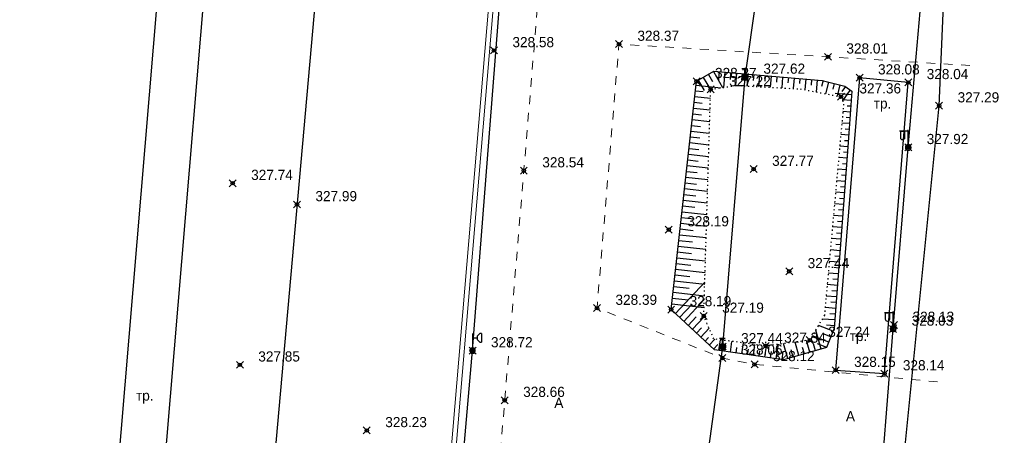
# Model space of a CAD drawing. Header units: metres. Extents: x 705573 to 711566, y 4301675 to 4311183.
# Tile 225 of 256: x 708246 to 708331, y 4310242 to 4310278. Entities that reach past the tile are written whole.
import ezdxf

# ---------------------------------------------------------------- set-up
doc = ezdxf.new("R2010")
doc.units = ezdxf.units.M
doc.header["$LTSCALE"] = 0.5
doc.header["$PDMODE"] = 35
doc.header["$PDSIZE"] = 0.3
for name, pattern in [('Auto_Street_NotBorder_Line_m1', [3, 1.5, -1.5]), ('ДОРОГИ_СТРОЯЩ', [9, 8, -1]), ('Контура низ откосов  Штриховая 0.1-0.5 - - - - - - -', [0.6, 0.1, -0.5])]:
    doc.linetypes.add(name, pattern=pattern)
for name, color, linetype in [('(004) Точки рельефа', 7, 'Continuous'), ('(013) Газ', 30, 'ИК_Газопровод -------г--------'), ('(016) Кабель', 1, 'Continuous'), ('(019) Связь', 3, 'ИК_КАБ_СВЯЗИ'), ('(022) Возд. Линии', 7, 'Continuous'), ('(025) Дорога', 7, 'Continuous'), ('(035) Откосы', 7, 'Continuous')]:
    doc.layers.add(name, color=color, linetype=linetype)
doc.layers.add('AUTO#_ROADS_EXIST_L', color=7, linetype='Continuous', lineweight=15, true_color=0x000000)
doc.styles.add('BM-431', font='txt')
doc.styles.add('D-431', font='txt')
doc.styles.add('S', font='txtwr', dxfattribs={"oblique": 15})
doc.styles.get("Standard").update_dxf_attribs({"font": 'times.ttf'})
doc.linetypes.add('GAZ_VOZDUSH', pattern='A,1,-2,["~",Standard,S=3,R=0,X=-1.5,Y=-1.5],-1,10', length=14)
doc.linetypes.add('ИК_Газопровод -------г--------', pattern='A,9,-0.6,["Г",Standard,S=1.2,R=0,X=0,Y=-0.6],-1.2', length=10.8)
doc.linetypes.add('ИК_КАБ_СВЯЗИ', pattern='A,4,["o",Standard,S=0.5,R=0,X=0,Y=-0.125],4,-2', length=10)
doc.linetypes.add('ИК_Э_КАБ_ВН', pattern='A,8,-2,["<<",Standard,S=1,R=0,X=0,Y=-0.5],8,[">>",Standard,S=1,R=0,X=-1,Y=-0.5],-2', length=20)
doc.linetypes.add('ИК_Э_КАБ_НН', pattern='A,8,-2,["<",Standard,S=1,R=0,X=0,Y=-0.5],8,[">",Standard,S=1,R=0,X=-0.5,Y=-0.5],-2', length=20)

# ---------------------------------------------------------------- blocks, each defined once
blk = doc.blocks.new('*X15')
at = {"color": 0}
for p, q in [((9.5, 5.08), (10.49, 5.08)), ((9.51, 5.12), (10.48, 5.12)), ((9.51, 5.11), (10.48, 5.11)), ((9.51, 5.1), (10.48, 5.1)), ((9.51, 5.09), (10.49, 5.09)), ((9.52, 5.16), (10.47, 5.16)), ((9.52, 5.15), (10.47, 5.15)), ((9.52, 5.14), (10.47, 5.14)), ((9.52, 5.13), (10.48, 5.13)), ((9.53, 5.18), (10.46, 5.18)), ((9.53, 5.17), (10.46, 5.17)), ((9.54, 5.2), (10.45, 5.2)), ((9.54, 5.19), (10.46, 5.19)), ((9.55, 5.22), (10.44, 5.22)), ((9.55, 5.21), (10.45, 5.21)), ((9.56, 5.24), (10.43, 5.24)), ((9.56, 5.23), (10.44, 5.23)), ((9.57, 5.26), (10.42, 5.26)), ((9.57, 5.25), (10.43, 5.25)), ((9.58, 5.27), (10.41, 5.27)), ((9.59, 5.29), (10.4, 5.29)), ((9.59, 5.28), (10.41, 5.28)), ((9.6, 5.3), (10.39, 5.3)), ((9.61, 5.31), (10.38, 5.31)), ((9.62, 5.32), (10.37, 5.32)), ((9.63, 5.33), (10.37, 5.33)), ((9.64, 5.34), (10.36, 5.34)), ((9.65, 5.35), (10.35, 5.35)), ((9.66, 5.36), (10.34, 5.36)), ((9.67, 5.37), (10.32, 5.37)), ((9.68, 5.38), (10.31, 5.38)), ((9.69, 5.39), (10.3, 5.39)), ((9.71, 5.4), (10.29, 5.4)), ((9.72, 5.41), (10.27, 5.41)), ((9.74, 5.42), (10.26, 5.42)), ((9.75, 5.43), (10.24, 5.43)), ((9.77, 5.44), (10.22, 5.44)), ((9.79, 5.45), (10.2, 5.45)), ((9.82, 5.46), (10.18, 5.46)), ((9.85, 5.47), (10.15, 5.47)), ((9.88, 5.48), (10.11, 5.48)), ((9.94, 5.49), (10.05, 5.49)), ((9.5, 5.07), (10.49, 5.07)), ((9.5, 5.06), (10.49, 5.06)), ((9.5, 5.05), (10.49, 5.05)), ((9.5, 5.04), (10.49, 5.04)), ((9.5, 5.03), (10.49, 5.03)), ((9.5, 5.02), (10.5, 5.02)), ((9.5, 5.01), (10.5, 5.01)), ((9.5, 5), (10.5, 5)), ((9.5, 4.99), (10.5, 4.99)), ((9.5, 4.98), (10.5, 4.98)), ((9.5, 4.97), (10.5, 4.97)), ((9.5, 4.96), (10.49, 4.96)), ((9.5, 4.95), (10.49, 4.95)), ((9.5, 4.94), (10.49, 4.94)), ((9.5, 4.93), (10.49, 4.93)), ((9.5, 4.92), (10.49, 4.92)), ((9.5, 4.91), (10.49, 4.91)), ((9.5, 4.9), (10.49, 4.9)), ((9.51, 4.89), (10.49, 4.89)), ((9.51, 4.88), (10.48, 4.88)), ((9.51, 4.87), (10.48, 4.87)), ((9.51, 4.86), (10.48, 4.86)), ((9.52, 4.85), (10.48, 4.85)), ((9.52, 4.84), (10.47, 4.84)), ((9.52, 4.83), (10.47, 4.83)), ((9.53, 4.82), (10.47, 4.82)), ((9.53, 4.81), (10.46, 4.81)), ((9.53, 4.8), (10.46, 4.8)), ((9.54, 4.79), (10.45, 4.79)), ((9.54, 4.78), (10.45, 4.78)), ((9.55, 4.77), (10.44, 4.77)), ((9.55, 4.76), (10.44, 4.76)), ((9.56, 4.75), (10.43, 4.75)), ((9.56, 4.74), (10.43, 4.74)), ((9.57, 4.73), (10.42, 4.73)), ((9.58, 4.72), (10.41, 4.72)), ((9.58, 4.71), (10.41, 4.71)), ((9.59, 4.7), (10.4, 4.7)), ((9.6, 4.69), (10.39, 4.69)), ((9.61, 4.68), (10.39, 4.68)), ((9.61, 4.67), (10.38, 4.67)), ((9.62, 4.66), (10.37, 4.66)), ((9.63, 4.65), (10.36, 4.65)), ((9.64, 4.64), (10.35, 4.64)), ((9.65, 4.63), (10.34, 4.63)), ((9.66, 4.62), (10.33, 4.62)), ((9.67, 4.61), (10.32, 4.61)), ((9.69, 4.6), (10.31, 4.6)), ((9.7, 4.59), (10.29, 4.59)), ((9.71, 4.58), (10.28, 4.58)), ((9.73, 4.57), (10.26, 4.57)), ((9.75, 4.56), (10.25, 4.56)), ((9.76, 4.55), (10.23, 4.55)), ((9.78, 4.54), (10.21, 4.54)), ((9.81, 4.53), (10.18, 4.53)), ((9.83, 4.52), (10.16, 4.52)), ((9.87, 4.51), (10.12, 4.51)), ((9.91, 4.5), (10.08, 4.5))]:
    blk.add_line(p, q, dxfattribs=at)
blk = doc.blocks.new('I01070')
at = {"color": 0}
blk.add_circle((0.05, 0.03), 0.5, dxfattribs=at)
blk.add_blockref('*X15', (-9.95, -4.96), dxfattribs=at)
blk = doc.blocks.new('I0195')
at = {"layer": '(016) Кабель', "color": 0, "linetype": 'ИК_Э_КАБ_ВН'}
for p, q in [((-0.275, 0.74), (0.225, 0.74)), ((-0.025, 0.24), (-0.025, 0.74))]:
    blk.add_line(p, q, dxfattribs=at)
at = {"layer": '(016) Кабель', "color": 0, "linetype": 'ИК_Э_КАБ_ВН', "xscale": 0.5, "yscale": 0.5, "zscale": 0.5}
blk.add_blockref('I01070', (-0.025, -0.01), dxfattribs=at)
blk = doc.blocks.new('U1111')
for p, q in [((0.1, 0.45), (0.1, 2.95)), ((0.1, 2.2), (0.85, 2.2)), ((1.28934, 2.95), (0.85, 2.51066)), ((0.85, 2.51066), (0.85, 1.88934)), ((0.85, 1.88934), (1.28934, 1.45)), ((1.6, 2.95), (1.28934, 2.95)), ((1.6, 2.95), (1.6, 1.45)), ((0, 0.05), (0.1, 0.05)), ((0, -0.05), (0, 0.05)), ((0.1, 0.05), (0.1, -0.05)), ((1.28934, 1.45), (1.6, 1.45)), ((0.1, -0.05), (0, -0.05))]:
    blk.add_line(p, q)
blk.add_lwpolyline([(0.55, 0), (0.3, 0.433013), (-0.2, 0.433013), (-0.45, 0), (-0.2, -0.433013), (0.3, -0.433013)], close=True)
at = {"color": 4, "style": 'S', "oblique": 15}
blk.add_attdef('Z', (1.142936, -1.391276), '', height=2, dxfattribs=at)
blk = doc.blocks.new('f')
at = {"layer": '(022) Возд. Линии'}
for points in [[(0, 0.25), (0, 1.5)], [(0, 1.4), (0.75, 1.4)]]:
    blk.add_lwpolyline(points, dxfattribs=at)
blk.add_lwpolyline([(0.4875, 0.65), (0.4875, 0.65, 0.4142136), (0.65, 0.8125), (0.65, 1.4), (0.325, 1.4), (0.325, 0.8125, 0.4142136)], format="xyb", close=True, dxfattribs=at)
blk.add_circle((0, 0), 0.25, dxfattribs=at)

msp = doc.modelspace()

# ---------------------------------------------------------------- linework, layer by layer
at = {"layer": '(013) Газ', "linetype": 'GAZ_VOZDUSH', "elevation": 325.111, "flags": 128}
msp.add_lwpolyline([(708293.165, 4309888.333), (708293.434, 4309892.819), (708297.716, 4309952.735), (708299.668, 4309975.352), (708302.24, 4310005.239), (708309.527, 4310099.735), (708316.081, 4310172.219), (708316.824, 4310184.222), (708322.062, 4310238.184), (708325.306, 4310270.621), (708325.824, 4310282.589), (708330.36, 4310335.873), (708333.801, 4310369.809), (708336.798, 4310397.689), (708339.728, 4310444.647), (708351.364, 4310581.809), (708352.677, 4310593.824)], dxfattribs=at)
at = {"layer": '(016) Кабель', "linetype": 'ИК_Э_КАБ_НН', "flags": 128}
for points, elevation in [([(708148.162, 4308651.703), (708151.497, 4308692.413), (708155.946, 4308744.121), (708160.092, 4308792.083), (708165.82, 4308866.029), (708169.045, 4308905.959), (708172.399, 4308947.612), (708175.762, 4308988.142), (708178.982, 4309025.586), (708182.201, 4309063.201), (708185.813, 4309103.866), (708189.128, 4309144.32), (708192.281, 4309183.205), (708195.859, 4309224.798), (708198.741, 4309260.796), (708202.87, 4309309.735), (708206.45, 4309354.347), (708209.623, 4309392.715), (708213.998, 4309431.241), (708217.888, 4309470.551), (708222.285, 4309519.973), (708227.646, 4309584.985), (708230.7, 4309620.035), (708233.599, 4309650.662), (708236.608, 4309686.642), (708239.917, 4309725.258), (708242.964, 4309758.871), (708245.88, 4309791.491), (708249.037, 4309830.224), (708251.639, 4309862.09), (708254.553, 4309895.438), (708258.525, 4309939.873), (708262.105, 4309983.745), (708265.007, 4310017.023), (708267.691, 4310050.026), (708270.438, 4310083.372), (708274.286, 4310124.617), (708277.622, 4310164.745), (708280.245, 4310192.848), (708282.134, 4310214.069), (708285.192, 4310249.54), (708287.519, 4310279.257), (708289.716, 4310303.87), (708292.577, 4310337.274), (708295.609, 4310373.419), (708298.169, 4310403.778), (708301.105, 4310436.102), (708303.908, 4310468.222), (708306.247, 4310494.557), (708309.271, 4310529.231), (708312.329, 4310564.702), (708314.656, 4310594.419), (708316.853, 4310619.032), (708319.714, 4310652.436), (708322.746, 4310688.581), (708325.306, 4310718.94), (708328.242, 4310751.264), (708331.045, 4310783.384), (708331.607, 4310789.716), (708333.7, 4310812.99), (708337.044, 4310851.183), (708340.044, 4310884.75)], 325.947), ([(708249.985, 4309448.254), (708250.82, 4309461.228), (708251.559, 4309472.595), (708252.37, 4309485.216), (708253.053, 4309496.006), (708253.787, 4309508.813), (708254.637, 4309521.637), (708255.635, 4309538.104), (708256.598, 4309553.522), (708257.467, 4309567.873), (708258.354, 4309582.746), (708259.411, 4309598.842), (708260.336, 4309614.66), (708261.397, 4309630.444), (708264.541, 4309650.757), (708266.176, 4309665.809), (708267.362, 4309680.25), (708268.374, 4309695.795), (708269.845, 4309708.973), (708271.828, 4309722.112), (708273.674, 4309736.299), (708275.505, 4309750.056), (708277.38, 4309764.169), (708281.752, 4309793.372), (708283.598, 4309807.831), (708285.41, 4309822.081), (708287.069, 4309840.641), (708288.446, 4309855.733), (708289.84, 4309870.633), (708291.182, 4309885.312), (708292.537, 4309900.559), (708294.032, 4309916.058), (708295.507, 4309930.435), (708296.078, 4309944.839), (708297.37, 4309960.078), (708298.657, 4309975.432), (708299.851, 4309990.429), (708301.076, 4310005.494), (708302.334, 4310020.38), (708303.538, 4310035.456), (708306.01, 4310065.799), (708308.439, 4310096.035), (708310.925, 4310126.293), (708314.819, 4310172.204), (708316.066, 4310188.572), (708317.423, 4310204.653), (708318.736, 4310219.739), (708319.999, 4310234.38), (708321.351, 4310251.404), (708322.651, 4310267.033), (708323.922, 4310281.675), (708325.202, 4310294.856), (708326.515, 4310309.658), (708327.984, 4310325.438), (708329.163, 4310339.642), (708330.365, 4310354.664), (708331.555, 4310369.683), (708332.679, 4310383.855), (708333.897, 4310399.486), (708335.115, 4310414.632), (708336.225, 4310429.516), (708337.469, 4310444.596), (708338.545, 4310458.92), (708339.663, 4310474.152), (708340.941, 4310489.457), (708342.079, 4310504.503), (708343.178, 4310519.207), (708344.309, 4310533.966), (708345.452, 4310549.009), (708346.637, 4310563.701), (708347.806, 4310578.667), (708349.626, 4310594.212), (708351.153, 4310608.621), (708352.719, 4310623.441), (708355.709, 4310653.818), (708356.969, 4310668.51), (708358.286, 4310683.336), (708359.517, 4310698.096), (708360.786, 4310713.241), (708362.123, 4310728.187), (708363.033, 4310739.626), (708364.289, 4310753.037), (708365.798, 4310768.681), (708367.145, 4310784.563), (708368.419, 4310800.656), (708369.713, 4310816.346), (708373.887, 4310867.757)], 326.892)]:
    msp.add_lwpolyline(points, dxfattribs=dict(at, elevation=elevation))
at = {"layer": '(019) Связь', "flags": 128}
for points, elevation in [([(708317.145, 4310790.996), (708301.016, 4310609.687), (708256.741, 4310111.973), (708241.57, 4309932.293), (708189.214, 4309312.333), (708166.334, 4308981.07), (708160.318, 4308915.535), (708146.619, 4308758.228), (708137.034, 4308632.496), (708137.034, 4308632.496), (708137.034, 4308632.496), (708136.895, 4308567.223), (708136.888, 4308563.897)], 324.811), ([(708153.006, 4308571.818), (708156.993, 4308609.509), (708156.993, 4308609.509), (708174.147, 4308666.959), (708174.323, 4308670.733), (708195.362, 4308919.928), (708204.073, 4309029.859), (708218.911, 4309205.253), (708226.164, 4309224.91), (708236.601, 4309425.449), (708237.563, 4309445.941), (708241.532, 4309518.706), (708251.542, 4309611.078), (708253.161, 4309631.293), (708257.428, 4309700.42), (708258.881, 4309712.256), (708269.326, 4309836.622), (708270.394, 4309849.381), (708278.265, 4309932.284), (708280.616, 4309944.696), (708295.324, 4310108.263), (708303.766, 4310173.623), (708303.348, 4310191.009), (708305.187, 4310238.893), (708306.696, 4310249.894), (708308.615, 4310273.087), (708309.889, 4310281.813), (708320.552, 4310401.57), (708321.594, 4310412.943), (708336.888, 4310582.457), (708345.287, 4310694.486), (708346.981, 4310695.558), (708355.083, 4310696.931), (708358.134, 4310696.437)], 325.726)]:
    msp.add_lwpolyline(points, dxfattribs=dict(at, elevation=elevation))
at = {"layer": '(025) Дорога', "flags": 128}
for points, elevation in [([(708253.325, 4310173.436), (708258.254, 4310233.962), (708264.132, 4310304.061), (708268.683, 4310357.49), (708272.947, 4310407.999), (708275.637, 4310448.81), (708271.645, 4310449.073), (708268.959, 4310408.299), (708264.698, 4310357.829), (708260.146, 4310304.398), (708254.268, 4310234.296), (708249.661, 4310173.32)], 325.947), ([(708316.408, 4310247.855), (708320.603, 4310247.559), (708322.651, 4310272.625), (708318.468, 4310273.031), (708316.408, 4310247.855)], 328.146)]:
    msp.add_lwpolyline(points, dxfattribs=dict(at, elevation=elevation))
at = {"layer": '(035) Откосы'}
for p, q in [((708304.601, 4310272.807, 328.194), (708305.117, 4310271.916, 328.194)), ((708305.032, 4310273.057, 328.194), (708305.635, 4310272.015, 328.194)), ((708305.463, 4310273.306, 328.194), (708305.813, 4310272.703, 328.194)), ((708305.895, 4310273.556, 328.194), (708306.689, 4310272.184, 328.194)), ((708306.384, 4310273.547, 328.194), (708306.324, 4310272.831, 328.194)), ((708306.881, 4310273.505, 328.194), (708306.771, 4310272.197, 328.194)), ((708307.378, 4310273.463, 328.194), (708307.328, 4310272.871, 328.194)), ((708307.874, 4310273.422, 328.194), (708307.786, 4310272.369, 328.194)), ((708308.371, 4310273.38, 328.194), (708308.328, 4310272.861, 328.194)), ((708308.868, 4310273.338, 328.194), (708308.782, 4310272.315, 328.194)), ((708309.365, 4310273.296, 328.194), (708309.322, 4310272.792, 328.194)), ((708309.861, 4310273.254, 328.194), (708309.778, 4310272.262, 328.194)), ((708310.358, 4310273.213, 328.194), (708310.317, 4310272.724, 328.194)), ((708310.855, 4310273.171, 328.194), (708310.774, 4310272.208, 328.194)), ((708311.352, 4310273.129, 328.194), (708311.312, 4310272.655, 328.194)), ((708311.848, 4310273.087, 328.194), (708311.77, 4310272.154, 328.194)), ((708312.345, 4310273.046, 328.194), (708312.306, 4310272.586, 328.194)), ((708312.842, 4310273.004, 328.194), (708312.766, 4310272.1, 328.194)), ((708313.338, 4310272.962, 328.194), (708313.301, 4310272.518, 328.194)), ((708313.835, 4310272.92, 328.194), (708313.757, 4310271.991, 328.194)), ((708314.332, 4310272.878, 328.194), (708314.29, 4310272.387, 328.194)), ((708314.829, 4310272.837, 328.194), (708314.741, 4310271.8, 328.194)), ((708315.324, 4310272.785, 328.194), (708315.19, 4310272.262, 328.194)), ((708304.413, 4310272.398, 328.194), (708306.546, 4310272.161, 328.194)), ((708315.807, 4310272.661, 328.194), (708315.547, 4310271.645, 328.194)), ((708316.29, 4310272.538, 328.194), (708316.164, 4310272.044, 328.194)), ((708316.773, 4310272.415, 328.194), (708316.528, 4310271.455, 328.194)), ((708317.245, 4310272.269, 328.194), (708316.945, 4310271.851, 328.194)), ((708317.65, 4310271.979, 328.194), (708316.987, 4310271.053, 328.194)), ((708304.303, 4310271.407, 328.194), (708305.64, 4310271.258, 328.194)), ((708304.358, 4310271.902, 328.194), (708305.007, 4310271.83, 328.194)), ((708317.788, 4310271.563, 328.194), (708316.353, 4310271.664, 328.194)), ((708317.752, 4310271.065, 328.194), (708316.963, 4310271.121, 328.194)), ((708304.193, 4310270.416, 328.194), (708305.609, 4310270.259, 328.194)), ((708304.248, 4310270.911, 328.194), (708304.936, 4310270.835, 328.194)), ((708317.717, 4310270.568, 328.194), (708317.398, 4310270.591, 328.194)), ((708304.083, 4310269.425, 328.194), (708305.579, 4310269.259, 328.194)), ((708304.138, 4310269.921, 328.194), (708304.866, 4310269.84, 328.194)), ((708317.682, 4310270.071, 328.194), (708317.033, 4310270.117, 328.194)), ((708317.647, 4310269.574, 328.194), (708317.317, 4310269.597, 328.194)), ((708304.028, 4310268.93, 328.194), (708304.796, 4310268.844, 328.194)), ((708317.611, 4310269.076, 328.194), (708316.943, 4310269.124, 328.194)), ((708317.576, 4310268.579, 328.194), (708317.237, 4310268.603, 328.194)), ((708303.918, 4310267.939, 328.194), (708304.726, 4310267.849, 328.194)), ((708303.973, 4310268.434, 328.194), (708305.548, 4310268.259, 328.194)), ((708317.541, 4310268.082, 328.194), (708316.853, 4310268.131, 328.194)), ((708303.808, 4310266.948, 328.194), (708304.655, 4310266.854, 328.194)), ((708303.863, 4310267.443, 328.194), (708305.518, 4310267.26, 328.194)), ((708317.468, 4310267.088, 328.194), (708316.763, 4310267.141, 328.194)), ((708317.505, 4310267.585, 328.194), (708317.157, 4310267.61, 328.194)), ((708303.753, 4310266.453, 328.194), (708305.488, 4310266.26, 328.194)), ((708317.393, 4310266.094, 328.194), (708316.673, 4310266.148, 328.194)), ((708317.43, 4310266.591, 328.194), (708317.074, 4310266.618, 328.194)), ((708303.643, 4310265.462, 328.194), (708305.457, 4310265.26, 328.194)), ((708303.698, 4310265.957, 328.194), (708304.585, 4310265.859, 328.194)), ((708317.355, 4310265.596, 328.194), (708316.991, 4310265.624, 328.194)), ((708303.533, 4310264.471, 328.194), (708305.427, 4310264.261, 328.194)), ((708303.588, 4310264.966, 328.194), (708304.515, 4310264.863, 328.194)), ((708317.317, 4310265.099, 328.194), (708316.583, 4310265.155, 328.194)), ((708317.279, 4310264.602, 328.194), (708316.909, 4310264.631, 328.194)), ((708303.423, 4310263.48, 328.194), (708305.396, 4310263.261, 328.194)), ((708303.478, 4310263.975, 328.194), (708304.445, 4310263.868, 328.194)), ((708317.242, 4310264.105, 328.194), (708316.493, 4310264.162, 328.194)), ((708317.204, 4310263.608, 328.194), (708316.826, 4310263.637, 328.194)), ((708303.368, 4310262.985, 328.194), (708304.374, 4310262.873, 328.194)), ((708317.166, 4310263.111, 328.194), (708316.403, 4310263.169, 328.194)), ((708317.129, 4310262.614, 328.194), (708316.743, 4310262.643, 328.194)), ((708303.258, 4310261.994, 328.194), (708304.304, 4310261.877, 328.194)), ((708303.313, 4310262.489, 328.194), (708305.366, 4310262.261, 328.194)), ((708317.091, 4310262.117, 328.194), (708316.313, 4310262.176, 328.194)), ((708303.148, 4310261.003, 328.194), (708304.234, 4310260.882, 328.194)), ((708303.203, 4310261.498, 328.194), (708305.335, 4310261.261, 328.194)), ((708317.015, 4310261.123, 328.194), (708316.223, 4310261.183, 328.194)), ((708317.053, 4310261.62, 328.194), (708316.66, 4310261.65, 328.194)), ((708303.093, 4310260.507, 328.194), (708305.305, 4310260.262, 328.194)), ((708316.94, 4310260.129, 328.194), (708316.132, 4310260.19, 328.194)), ((708316.978, 4310260.626, 328.194), (708316.578, 4310260.656, 328.194)), ((708302.982, 4310259.517, 328.194), (708305.274, 4310259.262, 328.194)), ((708303.037, 4310260.012, 328.194), (708304.164, 4310259.887, 328.194)), ((708316.902, 4310259.632, 328.194), (708316.495, 4310259.663, 328.194)), ((708302.872, 4310258.526, 328.194), (708305.244, 4310258.262, 328.194)), ((708302.927, 4310259.021, 328.194), (708304.093, 4310258.892, 328.194)), ((708316.864, 4310259.135, 328.194), (708316.042, 4310259.197, 328.194)), ((708316.827, 4310258.638, 328.194), (708316.412, 4310258.669, 328.194)), ((708302.817, 4310258.03, 328.194), (708304.023, 4310257.896, 328.194)), ((708316.789, 4310258.141, 328.194), (708315.952, 4310258.204, 328.194)), ((708316.751, 4310257.644, 328.194), (708316.329, 4310257.676, 328.194)), ((708302.707, 4310257.039, 328.194), (708303.953, 4310256.901, 328.194)), ((708302.762, 4310257.535, 328.194), (708305.214, 4310257.263, 328.194)), ((708316.714, 4310257.147, 328.194), (708315.862, 4310257.211, 328.194)), ((708302.597, 4310256.049, 328.194), (708303.883, 4310255.906, 328.194)), ((708302.652, 4310256.544, 328.194), (708305.183, 4310256.263, 328.194)), ((708316.638, 4310256.153, 328.194), (708315.772, 4310256.218, 328.194)), ((708316.676, 4310256.65, 328.194), (708316.246, 4310256.682, 328.194)), ((708302.487, 4310255.058, 328.194), (708303.812, 4310254.911, 328.194)), ((708302.542, 4310255.553, 328.194), (708305.153, 4310255.263, 328.194)), ((708302.631, 4310252.736, 328.194), (708305.158, 4310255.442, 328.194)), ((708316.563, 4310255.158, 328.194), (708315.682, 4310255.225, 328.194)), ((708316.6, 4310255.656, 328.194), (708316.164, 4310255.689, 328.194)), ((708302.432, 4310254.562, 328.194), (708305.122, 4310254.263, 328.194)), ((708316.487, 4310254.164, 328.194), (708315.592, 4310254.232, 328.194)), ((708316.525, 4310254.661, 328.194), (708316.081, 4310254.695, 328.194)), ((708302.322, 4310253.571, 328.194), (708305.092, 4310253.264, 328.194)), ((708302.377, 4310254.067, 328.194), (708303.742, 4310253.915, 328.194)), ((708302.996, 4310252.396, 328.194), (708304.065, 4310253.541, 328.194)), ((708303.36, 4310252.055, 328.194), (708305.112, 4310253.932, 328.194)), ((708316.449, 4310253.667, 328.194), (708315.998, 4310253.702, 328.194)), ((708316.412, 4310253.17, 328.194), (708315.502, 4310253.239, 328.194)), ((708316.374, 4310252.673, 328.194), (708315.915, 4310252.708, 328.194)), ((708303.724, 4310251.715, 328.194), (708304.407, 4310252.446, 328.194)), ((708304.089, 4310251.375, 328.194), (708305.096, 4310252.454, 328.194)), ((708316.182, 4310251.2, 328.194), (708314.92, 4310251.692, 328.194)), ((708316.336, 4310252.176, 328.194), (708315.254, 4310252.258, 328.194)), ((708316.299, 4310251.679, 328.194), (708315.635, 4310251.73, 328.194)), ((708304.453, 4310251.035, 328.194), (708304.883, 4310251.496, 328.194)), ((708304.818, 4310250.695, 328.194), (708305.531, 4310251.459, 328.194)), ((708315.819, 4310250.271, 328.194), (708314.408, 4310250.822, 328.194)), ((708315.162, 4310249.667, 328.194), (708314.696, 4310251.311, 328.194)), ((708316.001, 4310250.736, 328.194), (708315.332, 4310250.996, 328.194)), ((708305.182, 4310250.355, 328.194), (708305.465, 4310250.658, 328.194)), ((708305.546, 4310250.014, 328.194), (708306.029, 4310250.532, 328.194)), ((708305.911, 4310249.674, 328.194), (708306.273, 4310250.062, 328.194)), ((708306.373, 4310249.54, 328.194), (708306.506, 4310250.467, 328.194)), ((708306.867, 4310249.469, 328.194), (708306.933, 4310249.935, 328.194)), ((708307.36, 4310249.399, 328.194), (708307.494, 4310250.333, 328.194)), ((708308.347, 4310249.258, 328.194), (708308.482, 4310250.198, 328.194)), ((708309.334, 4310249.117, 328.194), (708309.469, 4310250.064, 328.194)), ((708310.321, 4310248.976, 328.194), (708310.46, 4310249.946, 328.194)), ((708311.308, 4310248.835, 328.194), (708311.486, 4310250.084, 328.194)), ((708312.285, 4310248.851, 328.194), (708311.919, 4310250.141, 328.194)), ((708313.244, 4310249.123, 328.194), (708312.917, 4310250.275, 328.194)), ((708314.203, 4310249.395, 328.194), (708313.915, 4310250.408, 328.194)), ((708314.682, 4310249.531, 328.194), (708314.514, 4310250.124, 328.194)), ((708315.638, 4310249.807, 328.194), (708314.845, 4310250.117, 328.194)), ((708307.854, 4310249.328, 328.194), (708307.921, 4310249.797, 328.194)), ((708308.841, 4310249.188, 328.194), (708308.908, 4310249.659, 328.194)), ((708309.828, 4310249.047, 328.194), (708309.896, 4310249.522, 328.194)), ((708310.815, 4310248.906, 328.194), (708310.894, 4310249.46, 328.194)), ((708311.802, 4310248.765, 328.194), (708311.901, 4310249.459, 328.194)), ((708312.764, 4310248.987, 328.194), (708312.591, 4310249.597, 328.194)), ((708313.723, 4310249.259, 328.194), (708313.57, 4310249.8, 328.194))]:
    msp.add_line(p, q, dxfattribs=at)
at = {"layer": '(035) Откосы', "elevation": 328.194, "flags": 128}
msp.add_lwpolyline([(708302.267, 4310253.076), (708304.449, 4310272.719), (708305.943, 4310273.584), (708315.262, 4310272.8), (708317.19, 4310272.308), (708317.809, 4310271.864), (708317.496, 4310267.459), (708316.282, 4310251.456), (708315.636, 4310249.802), (708313.542, 4310249.208), (708311.921, 4310248.748), (708305.997, 4310249.594), (708302.267, 4310253.076)], dxfattribs=at)
at = {"layer": '(035) Откосы', "linetype": 'Контура низ откосов  Штриховая 0.1-0.5 - - - - - - -', "elevation": 327.241}
msp.add_lwpolyline([(708314.185, 4310250.444), (708310.397, 4310249.938), (708305.93, 4310250.545), (708305.069, 4310252.515), (708305.663, 4310272.019), (708307.828, 4310272.367), (708313.355, 4310272.068), (708316.867, 4310271.39), (708317.092, 4310270.76), (708315.442, 4310252.578), (708314.185, 4310250.444)], dxfattribs=at)
at = {"color": 0, "linetype": 'ByBlock', "lineweight": -2, "transparency": 16777216}
for p in [(708297.781, 4310275.922, 328.372), (708287.034, 4310275.374, 328.575), (708315.746, 4310274.828, 328.008), (708304.449, 4310272.719, 328.272), (708308.615, 4310273.087, 327.622), (708318.468, 4310273.031, 328.079), (708322.651, 4310272.625, 328.041), (708305.663, 4310272.019, 327.22), (708316.867, 4310271.39, 327.357), (708325.306, 4310270.621, 327.292), (708322.651, 4310267.033, 327.92), (708289.601, 4310265.03, 328.536), (708309.36, 4310265.162, 327.772), (708264.572, 4310263.95, 327.737), (708270.097, 4310262.117, 327.99), (708302.065, 4310259.954, 328.188), (708312.415, 4310256.358, 327.443), (708295.893, 4310253.195, 328.388), (708302.267, 4310253.076, 328.194), (708305.069, 4310252.515, 327.193), (708321.351, 4310251.404, 328.033), (708321.435, 4310251.733, 328.126), (708306.696, 4310249.894, 327.442), (708310.397, 4310249.938, 327.341), (708314.185, 4310250.444, 327.241), (708285.192, 4310249.54, 328.72), (708306.674, 4310248.902, 328.06), (708265.186, 4310248.316, 327.847), (708309.436, 4310248.35, 328.118), (708316.408, 4310247.855, 328.146), (708320.603, 4310247.559, 328.144), (708287.959, 4310245.266, 328.664), (708276.101, 4310242.667, 328.232)]:
    msp.add_point(p, dxfattribs=at)
at = {"layer": 'AUTO#_ROADS_EXIST_L', "linetype": 'Auto_Street_NotBorder_Line_m1', "lineweight": 15, "flags": 128}
for points in [[(708272.376, 4310452.43), (708287.272, 4310452.43), (708295.17, 4310451.313), (708301.077, 4310448.104), (708304.912, 4310444.523), (708292.789, 4310303.739), (708292.789, 4310303.739), (708291.136, 4310283.511), (708282.876, 4310184.091), (708278.045, 4310123.141), (708270.81, 4310119.623), (708261.894, 4310117.849), (708248.629, 4310118.738)], [(708327.951, 4310274.085), (708297.781, 4310275.922), (708295.893, 4310253.195), (708306.674, 4310248.902), (708309.436, 4310248.35), (708325.354, 4310246.826)]]:
    msp.add_lwpolyline(points, dxfattribs=at)
at = {"layer": 'AUTO#_ROADS_EXIST_L', "lineweight": 15, "elevation": 328.712, "flags": 128}
msp.add_lwpolyline([(708282.297, 4310228.42), (708286.58, 4310279.359), (708286.979, 4310279.325), (708282.696, 4310228.386)], dxfattribs=at)

# ---------------------------------------------------------------- block references
at = {"layer": '(019) Связь', "color": 0}
for p in [(708308.615, 4310273.072, 327.536), (708306.696, 4310249.879, 327.536)]:
    msp.add_blockref('I0195', p, dxfattribs=at)
at = {"layer": '(022) Возд. Линии', "xscale": -1}
for p in [(708322.651, 4310267.033, 326.892), (708321.351, 4310251.404, 326.892)]:
    msp.add_blockref('f', p, dxfattribs=at)
at = {"layer": '(022) Возд. Линии', "xscale": 0.5, "yscale": 0.5, "zscale": 0.5}
msp.add_blockref('U1111', (708285.167, 4310249.54, 325.947), dxfattribs=at)

# ---------------------------------------------------------------- texts
at = {"layer": '(004) Точки рельефа', "style": 'D-431'}
for s, p in [('328.37', (708299.367, 4310276.206, 328.372)), ('328.58', (708288.62, 4310275.657, 328.575)), ('328.01', (708317.332, 4310275.112, 328.008)), ('328.27', (708306.035, 4310273.002, 328.272)), ('327.62', (708310.201, 4310273.372, 327.622)), ('328.08', (708320.054, 4310273.314, 328.079)), ('328.04', (708324.237, 4310272.908, 328.041)), ('327.22', (708307.249, 4310272.299, 327.22)), ('327.36', (708318.453, 4310271.675, 327.357)), ('327.29', (708326.892, 4310270.905, 327.292)), ('327.92', (708324.237, 4310267.317, 327.92)), ('328.54', (708291.187, 4310265.313, 328.536)), ('327.77', (708310.946, 4310265.442, 327.772)), ('327.74', (708266.158, 4310264.229, 327.737)), ('327.99', (708271.683, 4310262.401, 327.99)), ('328.19', (708303.651, 4310260.238, 328.188)), ('327.44', (708314.001, 4310256.637, 327.443)), ('328.39', (708297.479, 4310253.479, 328.388)), ('328.19', (708303.853, 4310253.36, 328.194)), ('327.19', (708306.655, 4310252.799, 327.193)), ('328.03', (708322.937, 4310251.687, 328.033)), ('328.13', (708323.021, 4310252.016, 328.126)), ('327.44', (708308.282, 4310250.174, 327.442)), ('327.34', (708311.983, 4310250.218, 327.341)), ('327.24', (708315.771, 4310250.724, 327.241)), ('328.72', (708286.778, 4310249.823, 328.72)), ('328.06', (708308.26, 4310249.187, 328.06)), ('327.85', (708266.772, 4310248.6, 327.847)), ('328.12', (708311.022, 4310248.633, 328.118)), ('328.15', (708317.994, 4310248.138, 328.146)), ('328.14', (708322.189, 4310247.842, 328.144)), ('328.66', (708289.545, 4310245.551, 328.664)), ('328.23', (708277.687, 4310242.95, 328.232))]:
    msp.add_text(s, height=0.875, dxfattribs=at).set_placement(p)
at = {"layer": '(025) Дорога', "linetype": 'ДОРОГИ_СТРОЯЩ', "style": 'BM-431'}
for s, p in [('тр.', (708319.684, 4310270.38)), ('тр.', (708317.613, 4310250.361)), ('тр.', (708256.259, 4310245.233)), ('A', (708292.221, 4310244.61)), ('A', (708317.291, 4310243.455))]:
    msp.add_text(s, height=0.875, dxfattribs=at).set_placement(p)

doc.saveas('drawing.dxf')
